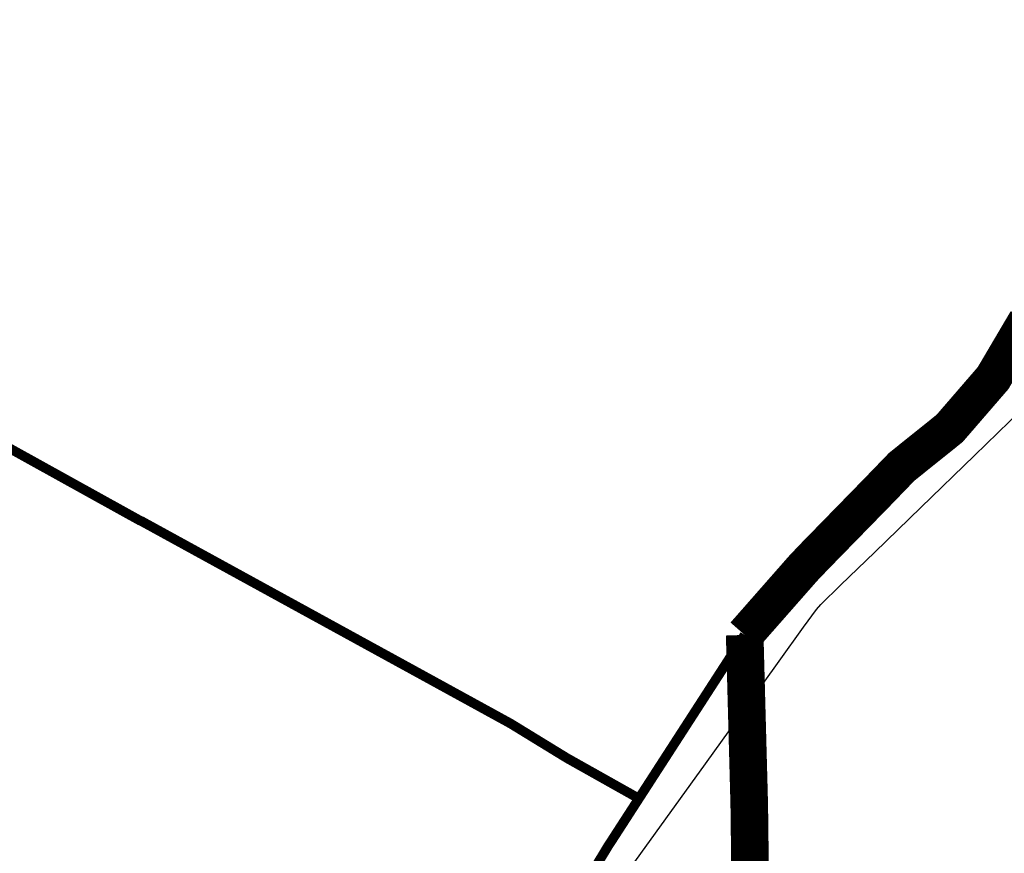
# Model space of a CAD drawing. Header units: metres. Extents: x 149734 to 159069, y 372625 to 380601.
# Tile 14 of 30: x 157262 to 157364, y 376043 to 376130. Entities that reach past the tile are written whole.
import ezdxf

# ---------------------------------------------------------------- set-up
doc = ezdxf.new("R2010")
doc.units = ezdxf.units.M
doc.header["$MEASUREMENT"] = 0
doc.layers.add('Beeklopen', color=7, linetype='Continuous', true_color=0x5291a5)
doc.layers.add('waterlopen', color=7, linetype='Continuous', true_color=0x5291a5)
doc.layers.add('Beeklopen 1900', color=6, linetype='Continuous')

msp = doc.modelspace()

# ---------------------------------------------------------------- linework, layer by layer
at = {"layer": 'Beeklopen', "const_width": 3.9}
for points in [[(157337.1, 376065.92), (157343.11, 376072.76), (157343.18, 376072.84), (157344.42, 376074.14), (157350.92, 376080.8), (157353.4, 376083.37), (157358.36, 376087.35), (157362.87, 376092.57), (157366.38, 376098.53)], [(157337.7, 376031.49), (157337.65, 376042.5), (157337.58, 376048.27), (157337.14, 376064.68), (157337.1, 376065.92)]]:
    msp.add_lwpolyline(points, dxfattribs=at)
at = {"layer": 'Beeklopen 1900'}
msp.add_lwpolyline([(157323.75, 376039.63), (157333.03, 376052.54), (157337.19, 376058.33), (157340.67, 376063.18), (157343.21, 376066.72), (157344.54, 376068.57), (157345.02, 376069.09), (157347.06, 376071.07), (157350.62, 376074.52), (157355.37, 376079.13), (157360.94, 376084.53), (157367, 376090.41)], dxfattribs=at)
at = {"layer": 'waterlopen', "const_width": 1}
for points in [[(157145.32, 376063.01), (157149.28, 376071.14), (157153.82, 376080.46), (157155.65, 376083.82), (157157.49, 376087.17), (157174.67, 376119.07), (157180.13, 376129.03), (157180.19, 376129.13), (157187.79, 376125.7), (157188.13, 376125.5), (157260.49, 376085.49), (157274.34, 376077.81), (157274.55, 376077.72), (157303.72, 376061.72), (157312.83, 376056.72), (157315.78, 376054.91), (157318.67, 376053.14), (157325.34, 376049.39), (157326.13, 376048.94)], [(157337.1, 376065.92), (157343.11, 376072.76), (157343.18, 376072.84), (157344.42, 376074.14), (157350.92, 376080.8), (157353.4, 376083.37), (157358.36, 376087.35), (157362.87, 376092.57), (157366.38, 376098.53)], [(157326.13, 376048.94), (157337.1, 376065.92)], [(157337.65, 376042.5), (157337.58, 376048.27), (157337.14, 376064.68), (157337.1, 376065.92)], [(157211.89, 375820.88), (157207.68, 375833.06), (157207.67, 375833.16), (157203.65, 375847.35), (157202.69, 375850.26), (157202.58, 375852.73), (157203.12, 375855.07), (157217.97, 375882.88), (157270.58, 375957.31), (157271.07, 375958.07), (157322.98, 376044.08), (157323.17, 376044.36), (157326.13, 376048.94)]]:
    msp.add_lwpolyline(points, dxfattribs=at)

doc.saveas('drawing.dxf')
